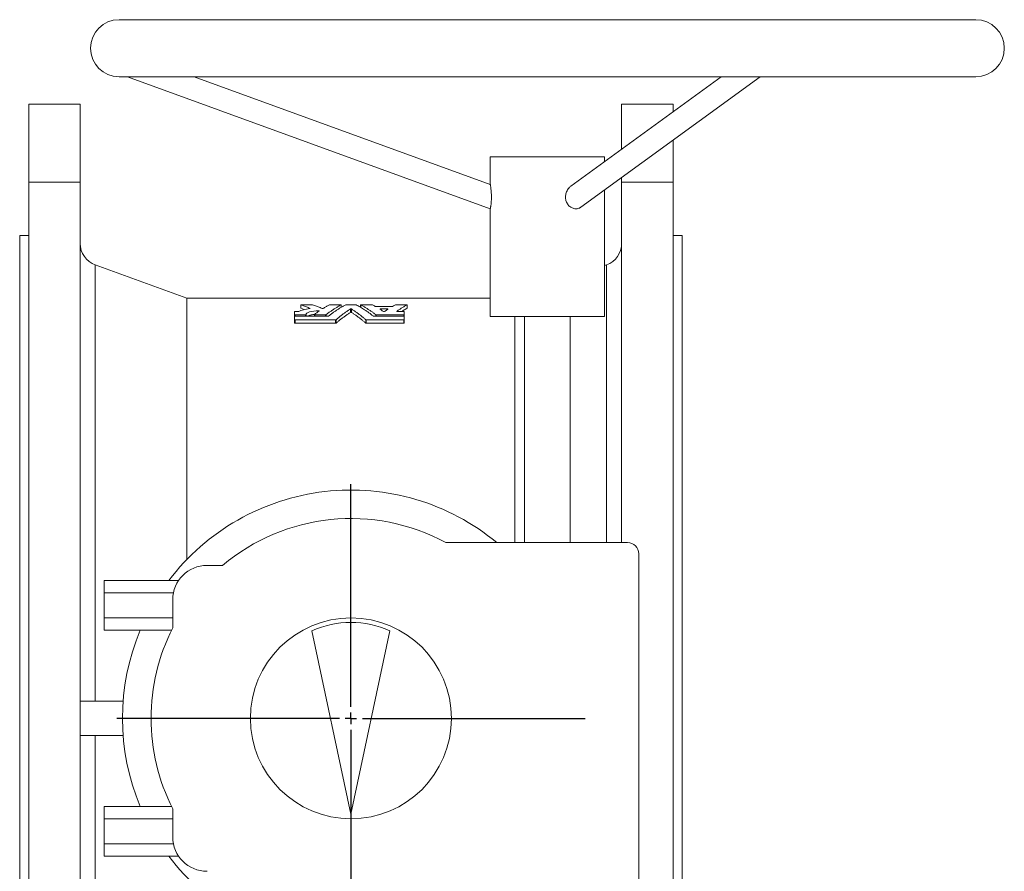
# Model space of a CAD drawing. Header units: millimetres. Extents: x -392 to 966, y -238 to 851.
# Tile 3 of 3: x 535 to 966, y 478 to 851. Entities that reach past the tile are written whole.
import ezdxf

# ---------------------------------------------------------------- set-up
doc = ezdxf.new("R2010")
doc.units = ezdxf.units.MM
doc.layers.add('FORMAT', color=7, linetype='Continuous')

# ---------------------------------------------------------------- blocks, each defined once
blk = doc.blocks.new('SW_CENTERMARKSYMBOL_1')
at = {"layer": 'FORMAT', "color": 0}
for p, q in [((0, 5), (0, 102.5)), ((-5, 0), (-102.5, 0)), ((0, 0), (-2.5, 0)), ((0, 0), (0, 2.5)), ((0, 0), (0, -2.5)), ((0, 0), (2.5, 0)), ((5, 0), (102.5, 0)), ((0, -5), (0, -102.5))]:
    blk.add_line(p, q, dxfattribs=at)

msp = doc.modelspace()

# ---------------------------------------------------------------- linework, layer by layer
at = {"color": 7, "linetype": 'Continuous', "lineweight": 15}
for p, q in [((953.26, 850.89), (578.26, 850.89)), ((578.26, 825.89), (953.26, 825.89)), ((581.88, 825.89), (740.76, 768.07)), ((740.77, 778.71), (611.12, 825.89)), ((841.89, 825.89), (775.98, 777.92)), ((780.4, 768.76), (858.88, 825.89)), ((561.26, 813.89), (538.76, 813.89)), ((538.76, 779.75), (538.76, 813.89)), ((561.26, 779.75), (561.26, 813.89)), ((798.26, 813.89), (820.76, 813.89)), ((798.26, 794.13), (798.26, 813.89)), ((820.76, 810.51), (820.76, 813.89)), ((820.76, 779.75), (820.76, 798.14)), ((740.76, 790.89), (740.76, 778.69)), ((740.76, 790.89), (790.76, 790.89)), ((790.76, 788.67), (790.76, 790.89)), ((798.26, 779.75), (798.26, 781.76)), ((538.76, 779.75), (538.76, 304.04)), ((561.26, 779.75), (538.76, 779.75)), ((561.26, 779.75), (561.26, 304.04)), ((790.76, 720.89), (790.76, 776.3)), ((798.26, 779.75), (820.76, 779.75)), ((798.26, 779.75), (798.26, 621.89)), ((820.76, 779.75), (820.76, 304.04)), ((740.76, 768.07), (740.76, 720.89)), ((538.76, 756.39), (534.76, 756.39)), ((534.76, 756.39), (534.76, 541.89)), ((824.76, 756.39), (820.76, 756.39)), ((824.76, 756.39), (824.76, 541.89)), ((607.97, 728.89), (567.84, 743.5)), ((791.68, 743.5), (790.76, 743.16)), ((740.76, 728.89), (607.97, 728.89)), ((607.97, 728.89), (607.97, 614.51)), ((657.78, 726.01), (657.78, 724.51)), ((659.29, 723.95), (657.82, 724.48)), ((658.02, 726.07), (662.7, 726.07)), ((670.6, 726.07), (675.28, 726.07)), ((675.52, 724.9), (675.52, 726.01)), ((677.72, 726.07), (681.8, 726.07)), ((684, 726.01), (684, 724.9)), ((684.24, 726.07), (688.92, 726.07)), ((690.63, 725.3), (697.78, 725.3)), ((692.67, 724.18), (695.74, 724.18)), ((699.49, 726.07), (704.17, 726.07)), ((704.41, 724.51), (704.41, 726.01)), ((655.11, 721.74), (655.11, 723.05)), ((655.11, 721.01), (655.11, 721.74)), ((655.11, 719.53), (655.11, 721.01)), ((655.35, 723.11), (656.73, 723.11)), ((655.35, 721.66), (659.91, 721.66)), ((655.35, 721.09), (669.84, 721.09)), ((660.15, 721.09), (660.15, 721.74)), ((663.74, 721.74), (663.74, 721.09)), ((663.98, 721.66), (668.66, 721.66)), ((689.68, 721.09), (702.87, 721.09)), ((690.86, 721.66), (702.87, 721.66)), ((700.05, 723.11), (702.87, 723.11)), ((703.11, 723.05), (703.11, 721.74)), ((703.11, 721.01), (703.11, 721.74)), ((703.11, 721.01), (703.11, 719.53)), ((740.76, 720.89), (790.76, 720.89)), ((751.55, 720.89), (751.55, 621.89)), ((755.76, 720.89), (755.76, 621.89)), ((775.76, 621.89), (775.76, 720.89)), ((655.11, 718.03), (655.11, 719.53)), ((655.35, 719.45), (673.05, 719.45)), ((655.35, 717.95), (673.05, 717.95)), ((686.47, 719.45), (702.87, 719.45)), ((686.47, 717.95), (702.87, 717.95)), ((703.11, 718.03), (703.11, 719.53)), ((800.76, 621.89), (721.32, 621.89)), ((805.76, 472.89), (805.76, 616.89)), ((623.48, 611.89), (616.76, 611.89)), ((604.34, 605.3), (571.76, 605.3)), ((571.76, 599.85), (571.76, 605.3)), ((602.05, 599.85), (571.76, 599.85)), ((571.76, 588.94), (571.76, 599.85)), ((601.76, 596.89), (601.76, 584.55)), ((601.76, 588.94), (571.76, 588.94)), ((571.76, 583.49), (571.76, 588.94)), ((601.23, 583.49), (571.76, 583.49)), ((679.76, 502.89), (662.68, 583.26)), ((679.76, 502.89), (696.84, 583.26)), ((561.26, 552.39), (580.04, 552.39)), ((534.76, 541.89), (534.76, 327.39)), ((824.76, 541.89), (824.76, 327.39)), ((561.26, 537.39), (580.04, 537.39)), ((571.76, 500.85), (571.76, 506.3)), ((601.23, 506.3), (571.76, 506.3)), ((601.76, 505.24), (601.76, 492.89)), ((571.76, 489.94), (571.76, 500.85)), ((601.76, 500.85), (571.76, 500.85)), ((602.05, 489.94), (571.76, 489.94)), ((571.76, 484.49), (571.76, 489.94)), ((604.34, 484.49), (571.76, 484.49))]:
    msp.add_line(p, q, dxfattribs=at)
at = {"color": 8, "linetype": 'Continuous', "lineweight": 0}
for p, q in [((567.84, 743.5), (567.84, 552.39)), ((791.68, 621.89), (791.68, 743.5)), ((657.82, 724.48), (657.82, 725.98)), ((661.91, 724.38), (661.91, 724.45)), ((675.5, 724.89), (675.5, 725.99)), ((679.54, 722.69), (679.54, 724.19)), ((679.98, 722.69), (679.98, 724.19)), ((684.02, 724.89), (684.02, 725.99)), ((692.67, 723.95), (692.67, 724.18)), ((695.74, 723.95), (695.74, 724.18)), ((704.39, 724.49), (704.39, 725.99)), ((655.35, 721.09), (655.35, 721.66)), ((659.91, 721.09), (659.91, 721.66)), ((663.98, 721.09), (663.98, 721.66)), ((665.64, 723.13), (665.64, 723.38)), ((668.66, 721.09), (668.66, 721.66)), ((668.88, 721.09), (668.88, 721.71)), ((690.64, 721.09), (690.64, 721.71)), ((690.86, 721.09), (690.86, 721.66)), ((699.83, 723.16), (699.83, 723.21)), ((702.87, 721.09), (702.87, 721.66)), ((655.35, 717.95), (655.35, 719.45)), ((673.05, 717.95), (673.05, 719.45)), ((673.27, 718), (673.27, 719.5)), ((686.25, 718), (686.25, 719.5)), ((686.47, 717.95), (686.47, 719.45)), ((702.87, 717.95), (702.87, 719.45)), ((567.84, 537.39), (567.84, 340.29))]:
    msp.add_line(p, q, dxfattribs=at)
at = {"color": 7, "linetype": 'Continuous', "lineweight": 15}
msp.add_circle((679.76, 544.89), 44, dxfattribs=at)
for centre, radius, start, end in [((578.26, 838.39), 12.5, 90, 270), ((953.26, 838.39), 12.5, 270, 90), ((571.26, 752.9), 10, 180, 250), ((788.26, 752.9), 10, 290, 0), ((679.76, 544.89), 100, 50.3539, 142.8387), ((679.76, 544.89), 87.5, 61.6424, 130.0294), ((800.76, 616.89), 5, 360, 90), ((616.76, 596.89), 15, 90, 180), ((679.76, 544.89), 42, 66, 114), ((679.76, 544.89), 100, 157.298, 202.702), ((679.76, 544.89), 87.5, 153.0533, 206.9467), ((616.76, 492.89), 15, 180, 270), ((679.76, 544.89), 100, 217.1613, 309.6461)]:
    msp.add_arc(centre, radius, start, end, dxfattribs=at)
for points, knots in [([(740.76, 768.07), (740.76, 768.08), (740.77, 768.11), (740.81, 768.32), (740.87, 768.65), (740.95, 769.11), (741.03, 769.68), (741.11, 770.34), (741.18, 771.09), (741.24, 771.89), (741.26, 772.74), (741.27, 773.62), (741.24, 774.51), (741.18, 775.4), (741.11, 776.26), (741.02, 777.04), (740.92, 777.71), (740.84, 778.22), (740.79, 778.55), (740.76, 778.71), (740.76, 778.7), (740.76, 778.69)], [0, 0, 0, 0, 0.050541, 0.102544, 0.153085, 0.205092, 0.255604, 0.307564, 0.358416, 0.410662, 0.463091, 0.516876, 0.572531, 0.629618, 0.688665, 0.749421, 0.80817, 0.86901, 0.921733, 0.976451, 1, 1, 1, 1]), ([(773.68, 773.21), (773.69, 773.52), (773.72, 774.17), (773.96, 775.11), (774.34, 776), (774.84, 776.81), (775.4, 777.46), (775.82, 777.77), (776, 777.9)], [0, 0, 0, 0, 0.17269, 0.350486, 0.523128, 0.700671, 0.87434, 1, 1, 1, 1]), ([(780.39, 768.78), (780.3, 768.71), (780.02, 768.49), (779.48, 768.26), (778.78, 768.08), (778.07, 768.05), (777.33, 768.16), (776.62, 768.4), (775.94, 768.77), (775.32, 769.26), (774.77, 769.86), (774.32, 770.54), (773.98, 771.3), (773.79, 772.02), (773.69, 772.66), (773.68, 773.02), (773.68, 773.21)], [0, 0, 0, 0, 0.0367114, 0.1162682, 0.1931384, 0.2722339, 0.3491716, 0.4283412, 0.5052617, 0.5844162, 0.6613009, 0.7403818, 0.8179605, 0.8976472, 0.9485619, 1, 1, 1, 1]), ([(658.02, 726.07), (658.01, 726.07), (658.01, 726.07), (658, 726.07), (657.97, 726.07), (657.95, 726.06), (657.92, 726.06), (657.9, 726.06), (657.88, 726.06), (657.86, 726.05), (657.84, 726.05), (657.82, 726.04), (657.81, 726.04), (657.79, 726.03), (657.79, 726.03), (657.78, 726.02), (657.78, 726.01), (657.78, 726.01), (657.79, 726), (657.79, 726), (657.8, 725.99), (657.82, 725.98)], [0, 0, 0, 0, 0.03633, 0.03633, 0.03633, 0.191794, 0.191794, 0.191794, 0.351007, 0.351007, 0.351007, 0.513223, 0.513223, 0.513223, 0.676272, 0.676272, 0.676272, 0.83809, 0.83809, 0.83809, 1, 1, 1, 1]), ([(657.82, 724.48), (657.8, 724.49), (657.78, 724.5), (657.78, 724.51), (657.78, 724.51)], [0, 0, 0, 0, 0.604329, 1, 1, 1, 1]), ([(657.82, 725.98), (658.09, 725.89), (658.64, 725.7), (659.46, 725.4), (660.28, 725.09), (661.09, 724.77), (661.63, 724.56), (661.91, 724.45)], [0, 0, 0, 0, 0.2001949, 0.4002851, 0.6002778, 0.8001803, 1, 1, 1, 1]), ([(661.91, 724.45), (661.91, 724.45), (661.91, 724.44), (661.91, 724.44), (661.93, 724.44), (661.94, 724.43), (661.94, 724.42), (661.95, 724.42), (661.95, 724.41), (661.94, 724.4), (661.94, 724.4), (661.93, 724.39), (661.91, 724.38), (661.9, 724.38), (661.88, 724.37), (661.86, 724.37), (661.84, 724.36), (661.82, 724.36), (661.8, 724.36)], [0, 0, 0, 0, 0.029256, 0.029256, 0.029256, 0.230204, 0.230204, 0.230204, 0.428836, 0.428836, 0.428836, 0.622098, 0.622098, 0.622098, 0.810901, 0.810901, 0.810901, 1, 1, 1, 1]), ([(662.9, 726.04), (662.88, 726.05), (662.87, 726.05), (662.84, 726.06), (662.82, 726.06), (662.8, 726.06), (662.77, 726.06), (662.75, 726.07), (662.72, 726.07), (662.7, 726.07)], [0, 0, 0, 0, 0.343804, 0.343804, 0.343804, 0.671797, 0.671797, 0.671797, 1, 1, 1, 1]), ([(667.19, 724.43), (666.91, 724.54), (666.34, 724.77), (665.48, 725.11), (664.62, 725.43), (663.76, 725.74), (663.19, 725.94), (662.9, 726.04)], [0, 0, 0, 0, 0.199811, 0.399709, 0.599701, 0.799795, 1, 1, 1, 1]), ([(667.62, 724.44), (667.61, 724.44), (667.61, 724.43), (667.6, 724.43), (667.58, 724.42), (667.56, 724.42), (667.54, 724.41), (667.52, 724.41), (667.5, 724.41), (667.48, 724.4), (667.45, 724.4), (667.42, 724.4), (667.4, 724.4), (667.37, 724.4), (667.34, 724.4), (667.32, 724.4), (667.29, 724.41), (667.27, 724.41), (667.25, 724.41), (667.23, 724.42), (667.21, 724.42), (667.19, 724.43)], [0, 0, 0, 0, 0.088626, 0.088626, 0.088626, 0.240099, 0.240099, 0.240099, 0.388706, 0.388706, 0.388706, 0.537422, 0.537422, 0.537422, 0.689317, 0.689317, 0.689317, 0.844783, 0.844783, 0.844783, 1, 1, 1, 1]), ([(670.38, 726.03), (670.2, 725.93), (669.83, 725.74), (669.27, 725.43), (668.72, 725.11), (668.17, 724.78), (667.8, 724.55), (667.62, 724.44)], [0, 0, 0, 0, 0.200107, 0.400152, 0.600142, 0.800089, 1, 1, 1, 1]), ([(668.88, 721.71), (669.06, 721.85), (669.42, 722.12), (669.97, 722.52), (670.52, 722.92), (671.07, 723.3), (671.62, 723.67), (672.17, 724.03), (672.72, 724.38), (673.28, 724.72), (673.83, 725.06), (674.39, 725.38), (674.94, 725.69), (675.31, 725.89), (675.5, 725.99)], [0, 0, 0, 0, 0.083245, 0.166492, 0.249747, 0.333012, 0.416292, 0.499591, 0.582913, 0.666261, 0.74964, 0.833053, 0.916506, 1, 1, 1, 1]), ([(677.49, 726.03), (677.31, 725.94), (676.96, 725.75), (676.42, 725.45), (675.88, 725.14), (675.35, 724.82), (674.82, 724.49), (674.28, 724.16), (673.75, 723.81), (673.22, 723.46), (672.69, 723.1), (672.16, 722.72), (671.64, 722.34), (671.11, 721.95), (670.59, 721.55), (670.24, 721.28), (670.06, 721.14)], [0, 0, 0, 0, 0.071593, 0.143149, 0.214669, 0.286158, 0.357619, 0.429054, 0.500467, 0.571861, 0.643239, 0.714604, 0.785959, 0.857309, 0.928654, 1, 1, 1, 1]), ([(670.6, 726.07), (670.59, 726.07), (670.58, 726.07), (670.56, 726.07), (670.54, 726.06), (670.51, 726.06), (670.49, 726.06), (670.46, 726.06), (670.44, 726.05), (670.42, 726.05), (670.41, 726.04), (670.39, 726.04), (670.38, 726.03)], [0, 0, 0, 0, 0.133359, 0.133359, 0.133359, 0.419029, 0.419029, 0.419029, 0.709682, 0.709682, 0.709682, 1, 1, 1, 1]), ([(673.27, 719.5), (673.44, 719.65), (673.78, 719.94), (674.3, 720.37), (674.82, 720.8), (675.34, 721.21), (675.86, 721.61), (676.38, 722.01), (676.91, 722.4), (677.43, 722.77), (677.95, 723.14), (678.48, 723.5), (679.01, 723.85), (679.36, 724.08), (679.54, 724.19)], [0, 0, 0, 0, 0.083231, 0.166468, 0.249716, 0.332977, 0.416256, 0.499556, 0.58288, 0.666233, 0.749617, 0.833038, 0.916498, 1, 1, 1, 1]), ([(675.5, 725.99), (675.51, 726), (675.52, 726), (675.52, 726.01), (675.52, 726.01), (675.52, 726.02), (675.51, 726.03), (675.51, 726.03), (675.49, 726.04), (675.48, 726.04), (675.47, 726.05), (675.45, 726.05), (675.43, 726.06), (675.41, 726.06), (675.38, 726.06), (675.36, 726.06), (675.33, 726.07), (675.31, 726.07), (675.28, 726.07)], [0, 0, 0, 0, 0.151392, 0.151392, 0.151392, 0.326967, 0.326967, 0.326967, 0.498843, 0.498843, 0.498843, 0.666976, 0.666976, 0.666976, 0.833435, 0.833435, 0.833435, 1, 1, 1, 1]), ([(677.72, 726.07), (677.7, 726.07), (677.69, 726.07), (677.68, 726.07), (677.65, 726.06), (677.62, 726.06), (677.6, 726.06), (677.58, 726.06), (677.55, 726.05), (677.54, 726.05), (677.52, 726.04), (677.5, 726.04), (677.49, 726.03)], [0, 0, 0, 0, 0.133359, 0.133359, 0.133359, 0.419029, 0.419029, 0.419029, 0.709682, 0.709682, 0.709682, 1, 1, 1, 1]), ([(679.54, 724.19), (679.55, 724.2), (679.56, 724.21), (679.58, 724.21), (679.6, 724.22), (679.62, 724.22), (679.64, 724.22), (679.67, 724.23), (679.69, 724.23), (679.72, 724.23), (679.74, 724.23), (679.77, 724.23), (679.8, 724.23), (679.82, 724.23), (679.85, 724.23), (679.87, 724.22), (679.9, 724.22), (679.92, 724.22), (679.94, 724.21), (679.96, 724.21), (679.97, 724.2), (679.98, 724.19)], [0, 0, 0, 0, 0.152044, 0.152044, 0.152044, 0.29027, 0.29027, 0.29027, 0.427086, 0.427086, 0.427086, 0.565493, 0.565493, 0.565493, 0.707999, 0.707999, 0.707999, 0.854121, 0.854121, 0.854121, 1, 1, 1, 1]), ([(679.98, 724.19), (680.16, 724.08), (680.51, 723.85), (681.04, 723.5), (681.56, 723.14), (682.09, 722.77), (682.61, 722.4), (683.14, 722.01), (683.66, 721.61), (684.18, 721.21), (684.7, 720.8), (685.22, 720.37), (685.73, 719.94), (686.08, 719.65), (686.25, 719.5)], [0, 0, 0, 0, 0.083502, 0.166962, 0.250383, 0.333767, 0.41712, 0.500444, 0.583744, 0.667023, 0.750284, 0.833532, 0.916769, 1, 1, 1, 1]), ([(682.02, 726.03), (682.02, 726.04), (682.01, 726.04), (682, 726.04), (681.99, 726.05), (681.97, 726.05), (681.95, 726.06), (681.93, 726.06), (681.91, 726.06), (681.88, 726.06), (681.86, 726.07), (681.83, 726.07), (681.8, 726.07)], [0, 0, 0, 0, 0.159278, 0.159278, 0.159278, 0.441333, 0.441333, 0.441333, 0.720577, 0.720577, 0.720577, 1, 1, 1, 1]), ([(689.46, 721.14), (689.28, 721.28), (688.93, 721.55), (688.41, 721.95), (687.88, 722.34), (687.35, 722.72), (686.83, 723.1), (686.3, 723.46), (685.63, 723.9), (684.84, 724.41), (683.9, 724.98), (682.96, 725.53), (682.34, 725.86), (682.02, 726.03)], [0, 0, 0, 0, 0.0713113, 0.1426343, 0.213972, 0.2853278, 0.3567047, 0.4281058, 0.4995344, 0.6245638, 0.74964, 0.8747798, 1, 1, 1, 1]), ([(684.24, 726.07), (684.22, 726.07), (684.2, 726.07), (684.18, 726.06), (684.16, 726.06), (684.13, 726.06), (684.11, 726.06), (684.08, 726.05), (684.06, 726.05), (684.05, 726.05), (684.03, 726.04), (684.02, 726.03), (684.01, 726.03), (684, 726.02), (684, 726.02), (684, 726.01), (684, 726), (684.01, 726), (684.02, 725.99)], [0, 0, 0, 0, 0.121291, 0.121291, 0.121291, 0.292641, 0.292641, 0.292641, 0.46792, 0.46792, 0.46792, 0.645456, 0.645456, 0.645456, 0.822712, 0.822712, 0.822712, 1, 1, 1, 1]), ([(684.02, 725.99), (684.2, 725.89), (684.58, 725.69), (685.13, 725.38), (685.69, 725.06), (686.24, 724.72), (686.8, 724.38), (687.35, 724.03), (687.9, 723.67), (688.45, 723.3), (689, 722.92), (689.55, 722.52), (690.09, 722.12), (690.46, 721.85), (690.64, 721.71)], [0, 0, 0, 0, 0.083494, 0.166947, 0.25036, 0.333739, 0.417087, 0.500409, 0.583708, 0.666988, 0.750253, 0.833508, 0.916755, 1, 1, 1, 1]), ([(689.14, 726.03), (689.13, 726.04), (689.12, 726.04), (689.12, 726.04), (689.1, 726.05), (689.08, 726.05), (689.06, 726.06), (689.04, 726.06), (689.02, 726.06), (688.99, 726.06), (688.97, 726.07), (688.94, 726.07), (688.92, 726.07)], [0, 0, 0, 0, 0.159278, 0.159278, 0.159278, 0.441333, 0.441333, 0.441333, 0.720577, 0.720577, 0.720577, 1, 1, 1, 1]), ([(690.41, 725.33), (690.19, 725.45), (689.77, 725.69), (689.35, 725.92), (689.14, 726.03)], [0, 0, 0, 0, 0.4999327, 1, 1, 1, 1]), ([(690.63, 725.3), (690.62, 725.3), (690.6, 725.3), (690.59, 725.3), (690.56, 725.3), (690.54, 725.3), (690.51, 725.3), (690.49, 725.31), (690.47, 725.31), (690.45, 725.32), (690.43, 725.32), (690.42, 725.33), (690.41, 725.33)], [0, 0, 0, 0, 0.131993, 0.131993, 0.131993, 0.417554, 0.417554, 0.417554, 0.708974, 0.708974, 0.708974, 1, 1, 1, 1]), ([(692.44, 724.09), (692.41, 724.11), (692.42, 724.14), (692.51, 724.17), (692.58, 724.18), (692.67, 724.18)], [0, 0, 0, 0, 0.5, 0.5, 1, 1, 1, 1]), ([(692.44, 724.09), (692.62, 723.98), (692.96, 723.76), (693.47, 723.42), (693.81, 723.18), (693.98, 723.06)], [0, 0, 0, 0, 0.336171, 0.669504, 1, 1, 1, 1]), ([(694.43, 723.06), (694.59, 723.18), (694.93, 723.42), (695.45, 723.76), (695.79, 723.98), (695.96, 724.09)], [0, 0, 0, 0, 0.330496, 0.663829, 1, 1, 1, 1]), ([(695.74, 724.18), (695.82, 724.18), (695.9, 724.17), (695.99, 724.14), (695.99, 724.11), (695.96, 724.09)], [0, 0, 0, 0, 0.5, 0.5, 1, 1, 1, 1]), ([(698, 725.33), (698, 725.33), (697.99, 725.33), (697.98, 725.32), (697.97, 725.32), (697.95, 725.31), (697.93, 725.31), (697.91, 725.31), (697.88, 725.3), (697.86, 725.3), (697.83, 725.3), (697.81, 725.3), (697.78, 725.3)], [0, 0, 0, 0, 0.162571, 0.162571, 0.162571, 0.443847, 0.443847, 0.443847, 0.721818, 0.721818, 0.721818, 1, 1, 1, 1]), ([(699.27, 726.03), (699.06, 725.92), (698.63, 725.69), (698.21, 725.45), (698, 725.33)], [0, 0, 0, 0, 0.500067, 1, 1, 1, 1]), ([(699.49, 726.07), (699.48, 726.07), (699.47, 726.07), (699.45, 726.07), (699.43, 726.06), (699.4, 726.06), (699.38, 726.06), (699.35, 726.06), (699.33, 726.05), (699.31, 726.05), (699.3, 726.04), (699.28, 726.04), (699.27, 726.03)], [0, 0, 0, 0, 0.133359, 0.133359, 0.133359, 0.419029, 0.419029, 0.419029, 0.709682, 0.709682, 0.709682, 1, 1, 1, 1]), ([(699.83, 723.21), (700.02, 723.34), (700.4, 723.6), (700.96, 723.97), (701.53, 724.33), (702.1, 724.69), (702.67, 725.03), (703.24, 725.36), (703.82, 725.68), (704.2, 725.89), (704.39, 725.99)], [0, 0, 0, 0, 0.124905, 0.249825, 0.374766, 0.499733, 0.624735, 0.749775, 0.874862, 1, 1, 1, 1]), ([(704.39, 724.49), (703.87, 724.21), (703.07, 723.78), (702.28, 723.28), (702, 723.11)], [0, 0, 0, 0, 0.6558569, 1, 1, 1, 1]), ([(704.39, 725.99), (704.4, 726), (704.4, 726), (704.41, 726.01), (704.41, 726.01), (704.41, 726.02), (704.4, 726.03), (704.39, 726.03), (704.38, 726.04), (704.37, 726.04), (704.35, 726.05), (704.34, 726.05), (704.32, 726.06), (704.29, 726.06), (704.27, 726.06), (704.25, 726.06), (704.22, 726.07), (704.19, 726.07), (704.17, 726.07)], [0, 0, 0, 0, 0.151392, 0.151392, 0.151392, 0.326967, 0.326967, 0.326967, 0.498843, 0.498843, 0.498843, 0.666976, 0.666976, 0.666976, 0.833435, 0.833435, 0.833435, 1, 1, 1, 1]), ([(704.41, 724.51), (704.41, 724.51), (704.41, 724.5), (704.4, 724.5), (704.39, 724.49)], [0, 0, 0, 0, 0.2455659, 1, 1, 1, 1]), ([(655.35, 723.11), (655.34, 723.11), (655.32, 723.11), (655.31, 723.11), (655.28, 723.11), (655.25, 723.11), (655.23, 723.11), (655.21, 723.1), (655.19, 723.1), (655.17, 723.09), (655.15, 723.08), (655.13, 723.08), (655.13, 723.07), (655.12, 723.06), (655.11, 723.05), (655.11, 723.05)], [0, 0, 0, 0, 0.112636, 0.112636, 0.112636, 0.32577, 0.32577, 0.32577, 0.547596, 0.547596, 0.547596, 0.773932, 0.773932, 0.773932, 1, 1, 1, 1]), ([(655.11, 721.74), (655.11, 721.73), (655.11, 721.73), (655.12, 721.72), (655.13, 721.71), (655.14, 721.7), (655.15, 721.7), (655.17, 721.69), (655.19, 721.68), (655.21, 721.68), (655.23, 721.68), (655.25, 721.67), (655.27, 721.67), (655.3, 721.67), (655.33, 721.66), (655.35, 721.66)], [0, 0, 0, 0, 0.173218, 0.173218, 0.173218, 0.388804, 0.388804, 0.388804, 0.595141, 0.595141, 0.595141, 0.79744, 0.79744, 0.79744, 1, 1, 1, 1]), ([(655.35, 721.09), (655.34, 721.09), (655.32, 721.09), (655.31, 721.09), (655.28, 721.09), (655.26, 721.09), (655.23, 721.08), (655.21, 721.08), (655.19, 721.07), (655.17, 721.07), (655.15, 721.06), (655.14, 721.05), (655.13, 721.04), (655.12, 721.03), (655.11, 721.02), (655.11, 721.01)], [0, 0, 0, 0, 0.104765, 0.104765, 0.104765, 0.317154, 0.317154, 0.317154, 0.540867, 0.540867, 0.540867, 0.770611, 0.770611, 0.770611, 1, 1, 1, 1]), ([(656.94, 723.15), (656.94, 723.15), (656.93, 723.15), (656.93, 723.14), (656.91, 723.14), (656.9, 723.13), (656.87, 723.13), (656.85, 723.12), (656.83, 723.12), (656.81, 723.12), (656.78, 723.12), (656.76, 723.11), (656.73, 723.11)], [0, 0, 0, 0, 0.100124, 0.100124, 0.100124, 0.403311, 0.403311, 0.403311, 0.701495, 0.701495, 0.701495, 1, 1, 1, 1]), ([(659.91, 721.66), (659.93, 721.66), (659.95, 721.66), (659.96, 721.67), (659.99, 721.67), (660.02, 721.67), (660.04, 721.68), (660.06, 721.68), (660.09, 721.69), (660.1, 721.69), (660.12, 721.7), (660.13, 721.71), (660.14, 721.72), (660.15, 721.73), (660.16, 721.73), (660.15, 721.74)], [0, 0, 0, 0, 0.125562, 0.125562, 0.125562, 0.334291, 0.334291, 0.334291, 0.553083, 0.553083, 0.553083, 0.776681, 0.776681, 0.776681, 1, 1, 1, 1]), ([(660.15, 721.74), (660.13, 721.97), (660.25, 722.19), (660.76, 722.59), (661.15, 722.77), (662.67, 723.22), (664.15, 723.39), (665.64, 723.38)], [0, 0, 0, 0, 0.25, 0.25, 0.5, 0.5, 1, 1, 1, 1]), ([(663.8, 721.8), (663.58, 721.78), (663.08, 721.73), (662.37, 721.61), (661.7, 721.45), (661.18, 721.27), (660.94, 721.15), (660.84, 721.09)], [0, 0, 0, 0, 0.180217, 0.396246, 0.620407, 0.844632, 1, 1, 1, 1]), ([(663.98, 721.66), (663.96, 721.66), (663.92, 721.67), (663.86, 721.67), (663.81, 721.68), (663.78, 721.7), (663.75, 721.72), (663.74, 721.73), (663.74, 721.74), (663.74, 721.74)], [0, 0, 0, 0, 0.156852, 0.313578, 0.470325, 0.62722, 0.784213, 0.940914, 1, 1, 1, 1]), ([(665.85, 723.28), (665.68, 723.16), (665.33, 722.92), (664.8, 722.55), (664.28, 722.16), (663.93, 721.9), (663.76, 721.77)], [0, 0, 0, 0, 0.250113, 0.500144, 0.750102, 1, 1, 1, 1]), ([(665.64, 723.38), (665.66, 723.38), (665.67, 723.38), (665.68, 723.38), (665.71, 723.37), (665.74, 723.37), (665.76, 723.37), (665.78, 723.36), (665.8, 723.36), (665.82, 723.35), (665.84, 723.34), (665.85, 723.34), (665.86, 723.33), (665.87, 723.32), (665.87, 723.31), (665.87, 723.31), (665.87, 723.3), (665.86, 723.29), (665.85, 723.28)], [0, 0, 0, 0, 0.091408, 0.091408, 0.091408, 0.265583, 0.265583, 0.265583, 0.446455, 0.446455, 0.446455, 0.631254, 0.631254, 0.631254, 0.815601, 0.815601, 0.815601, 1, 1, 1, 1]), ([(668.66, 721.66), (668.67, 721.66), (668.68, 721.66), (668.69, 721.67), (668.72, 721.67), (668.75, 721.67), (668.77, 721.67), (668.79, 721.68), (668.82, 721.68), (668.83, 721.69), (668.85, 721.7), (668.87, 721.7), (668.88, 721.71)], [0, 0, 0, 0, 0.125507, 0.125507, 0.125507, 0.410254, 0.410254, 0.410254, 0.705477, 0.705477, 0.705477, 1, 1, 1, 1]), ([(670.06, 721.14), (670.05, 721.14), (670.05, 721.13), (670.04, 721.13), (670.02, 721.12), (670, 721.11), (669.98, 721.11), (669.96, 721.1), (669.94, 721.1), (669.92, 721.1), (669.89, 721.1), (669.87, 721.09), (669.84, 721.09)], [0, 0, 0, 0, 0.181441, 0.181441, 0.181441, 0.457996, 0.457996, 0.457996, 0.728812, 0.728812, 0.728812, 1, 1, 1, 1]), ([(673.27, 718), (673.45, 718.16), (673.81, 718.46), (674.35, 718.92), (674.91, 719.37), (675.46, 719.81), (676.03, 720.24), (676.6, 720.67), (677.17, 721.09), (677.76, 721.5), (678.34, 721.91), (678.94, 722.31), (679.34, 722.56), (679.54, 722.69)], [0, 0, 0, 0, 0.086997, 0.174776, 0.263338, 0.352682, 0.442808, 0.533717, 0.625408, 0.717882, 0.811139, 0.905178, 1, 1, 1, 1]), ([(679.98, 722.69), (679.96, 722.7), (679.93, 722.71), (679.85, 722.73), (679.81, 722.73), (679.71, 722.73), (679.66, 722.73), (679.59, 722.71), (679.56, 722.7), (679.54, 722.69)], [0, 0, 0, 0, 0.25, 0.25, 0.5, 0.5, 0.75, 0.75, 1, 1, 1, 1]), ([(679.98, 722.69), (680.16, 722.58), (680.53, 722.34), (681.08, 721.98), (681.62, 721.61), (682.15, 721.23), (682.68, 720.85), (683.21, 720.46), (683.73, 720.06), (684.24, 719.66), (684.75, 719.25), (685.25, 718.84), (685.75, 718.43), (686.08, 718.14), (686.25, 718)], [0, 0, 0, 0, 0.08695, 0.173242, 0.258877, 0.343854, 0.428173, 0.511835, 0.59484, 0.677186, 0.758876, 0.839908, 0.920283, 1, 1, 1, 1]), ([(689.68, 721.09), (689.67, 721.09), (689.65, 721.09), (689.64, 721.09), (689.62, 721.1), (689.59, 721.1), (689.57, 721.1), (689.54, 721.11), (689.52, 721.11), (689.5, 721.12), (689.48, 721.13), (689.47, 721.13), (689.46, 721.14)], [0, 0, 0, 0, 0.124426, 0.124426, 0.124426, 0.409043, 0.409043, 0.409043, 0.704896, 0.704896, 0.704896, 1, 1, 1, 1]), ([(690.64, 721.71), (690.65, 721.71), (690.65, 721.7), (690.66, 721.7), (690.68, 721.69), (690.7, 721.68), (690.72, 721.68), (690.74, 721.68), (690.76, 721.67), (690.79, 721.67), (690.81, 721.67), (690.84, 721.66), (690.86, 721.66)], [0, 0, 0, 0, 0.178866, 0.178866, 0.178866, 0.456077, 0.456077, 0.456077, 0.727863, 0.727863, 0.727863, 1, 1, 1, 1]), ([(694.43, 723.06), (694.41, 723.05), (694.38, 723.04), (694.3, 723.03), (694.25, 723.02), (694.16, 723.02), (694.11, 723.03), (694.03, 723.04), (694, 723.05), (693.98, 723.06)], [0, 0, 0, 0, 0.25, 0.25, 0.5, 0.5, 0.75, 0.75, 1, 1, 1, 1]), ([(699.81, 723.18), (699.81, 723.18), (699.81, 723.17), (699.82, 723.16), (699.85, 723.15), (699.89, 723.13), (699.94, 723.12), (699.99, 723.12), (700.03, 723.11), (700.05, 723.11)], [0, 0, 0, 0, 0.059375, 0.216037, 0.372839, 0.529316, 0.685822, 0.842631, 1, 1, 1, 1]), ([(703.11, 723.05), (703.11, 723.05), (703.11, 723.06), (703.1, 723.06), (703.1, 723.07), (703.08, 723.08), (703.07, 723.08), (703.06, 723.09), (703.04, 723.1), (703.02, 723.1), (703, 723.1), (702.97, 723.11), (702.95, 723.11), (702.92, 723.11), (702.9, 723.11), (702.87, 723.11)], [0, 0, 0, 0, 0.167882, 0.167882, 0.167882, 0.38339, 0.38339, 0.38339, 0.591125, 0.591125, 0.591125, 0.795453, 0.795453, 0.795453, 1, 1, 1, 1]), ([(702.87, 721.66), (702.88, 721.66), (702.9, 721.66), (702.91, 721.67), (702.94, 721.67), (702.97, 721.67), (702.99, 721.67), (703.01, 721.68), (703.04, 721.68), (703.05, 721.69), (703.07, 721.7), (703.09, 721.71), (703.1, 721.71), (703.11, 721.72), (703.11, 721.73), (703.11, 721.74)], [0, 0, 0, 0, 0.107242, 0.107242, 0.107242, 0.319961, 0.319961, 0.319961, 0.543145, 0.543145, 0.543145, 0.771732, 0.771732, 0.771732, 1, 1, 1, 1]), ([(703.11, 721.01), (703.11, 721.02), (703.11, 721.03), (703.1, 721.04), (703.1, 721.04), (703.08, 721.05), (703.07, 721.06), (703.05, 721.07), (703.04, 721.07), (703.02, 721.08), (703, 721.08), (702.97, 721.09), (702.95, 721.09), (702.92, 721.09), (702.9, 721.09), (702.87, 721.09)], [0, 0, 0, 0, 0.175773, 0.175773, 0.175773, 0.391256, 0.391256, 0.391256, 0.596909, 0.596909, 0.596909, 0.798317, 0.798317, 0.798317, 1, 1, 1, 1]), ([(655.11, 719.53), (655.11, 719.53), (655.11, 719.52), (655.12, 719.51), (655.13, 719.5), (655.14, 719.49), (655.15, 719.48), (655.17, 719.48), (655.19, 719.47), (655.21, 719.47), (655.23, 719.46), (655.25, 719.46), (655.28, 719.45), (655.3, 719.45), (655.33, 719.45), (655.35, 719.45)], [0, 0, 0, 0, 0.181912, 0.181912, 0.181912, 0.397416, 0.397416, 0.397416, 0.601451, 0.601451, 0.601451, 0.800565, 0.800565, 0.800565, 1, 1, 1, 1]), ([(655.35, 717.95), (655.29, 717.95), (655.22, 717.96), (655.14, 717.99), (655.11, 718.01), (655.11, 718.03)], [0, 0, 0, 0, 0.5, 0.5, 1, 1, 1, 1]), ([(673.05, 719.45), (673.06, 719.45), (673.07, 719.45), (673.08, 719.45), (673.11, 719.45), (673.14, 719.45), (673.16, 719.46), (673.18, 719.46), (673.21, 719.47), (673.22, 719.48), (673.24, 719.48), (673.26, 719.49), (673.27, 719.5)], [0, 0, 0, 0, 0.121216, 0.121216, 0.121216, 0.405447, 0.405447, 0.405447, 0.703173, 0.703173, 0.703173, 1, 1, 1, 1]), ([(673.27, 718), (673.25, 717.99), (673.22, 717.97), (673.14, 717.95), (673.1, 717.95), (673.05, 717.95)], [0, 0, 0, 0, 0.5, 0.5, 1, 1, 1, 1]), ([(686.25, 719.5), (686.26, 719.5), (686.26, 719.49), (686.27, 719.48), (686.29, 719.48), (686.31, 719.47), (686.33, 719.47), (686.35, 719.46), (686.37, 719.46), (686.4, 719.45), (686.42, 719.45), (686.45, 719.45), (686.47, 719.45)], [0, 0, 0, 0, 0.188884, 0.188884, 0.188884, 0.463527, 0.463527, 0.463527, 0.731548, 0.731548, 0.731548, 1, 1, 1, 1]), ([(686.47, 717.95), (686.42, 717.95), (686.38, 717.95), (686.3, 717.97), (686.27, 717.99), (686.25, 718)], [0, 0, 0, 0, 0.5, 0.5, 1, 1, 1, 1]), ([(702.87, 719.45), (702.88, 719.45), (702.9, 719.45), (702.91, 719.45), (702.94, 719.45), (702.96, 719.45), (702.99, 719.46), (703.01, 719.46), (703.03, 719.47), (703.05, 719.48), (703.07, 719.49), (703.09, 719.49), (703.1, 719.5), (703.11, 719.51), (703.11, 719.52), (703.11, 719.53)], [0, 0, 0, 0, 0.098577, 0.098577, 0.098577, 0.310396, 0.310396, 0.310396, 0.53564, 0.53564, 0.53564, 0.768028, 0.768028, 0.768028, 1, 1, 1, 1]), ([(703.11, 718.03), (703.11, 718.01), (703.09, 717.99), (703, 717.96), (702.94, 717.95), (702.87, 717.95)], [0, 0, 0, 0, 0.5, 0.5, 1, 1, 1, 1])]:
    msp.add_open_spline(points, degree=3, knots=knots, dxfattribs=at)
for points in [[(661.8, 724.36), (659.68, 724.13), (657.98, 723.71), (656.94, 723.15)], [(663.76, 721.77), (663.75, 721.76), (663.75, 721.76), (663.74, 721.75)], [(699.82, 723.19), (699.82, 723.2), (699.82, 723.2), (699.83, 723.21)]]:
    msp.add_open_spline(points, degree=3, dxfattribs=at)

# ---------------------------------------------------------------- block references
at = {"layer": 'FORMAT', "color": 7}
msp.add_blockref('SW_CENTERMARKSYMBOL_1', (679.76, 544.89), dxfattribs=at)

doc.saveas('drawing.dxf')
